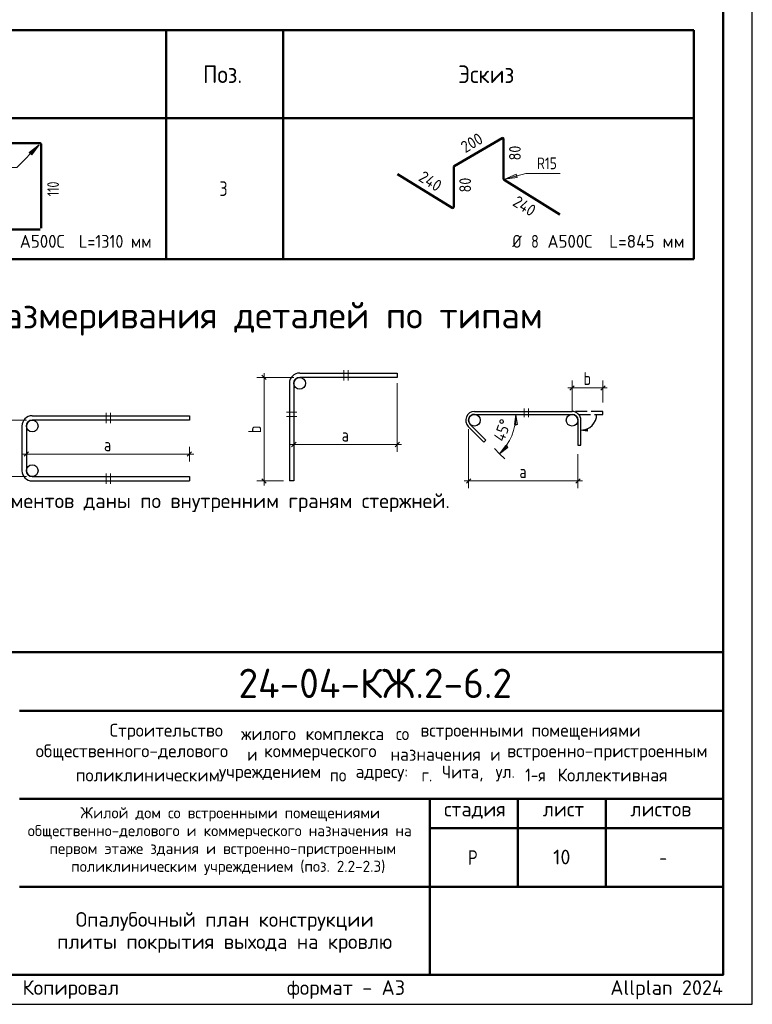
# Model space of a CAD drawing. Header units: millimetres. Extents: x 0 to 50400, y 0 to 35640.
# Tile 7 of 12: x 35405 to 50400, y 0 to 20136. Entities that reach past the tile are written whole.
import ezdxf

# ---------------------------------------------------------------- set-up
doc = ezdxf.new("R2010")
doc.units = ezdxf.units.MM
doc.linetypes.add('______2', pattern=[324, 240, -84])
for name, color, linetype, lineweight in [('Standard', 7, 'Continuous', 25), ('ЖБ Пилон', 7, 'Continuous', 35), ('Надписи', 7, 'Continuous', 25), ('Тени', 7, 'Continuous', 13)]:
    doc.layers.add(name, color=color, linetype=linetype, lineweight=lineweight)
doc.styles.add('ISOCPEUR', font='txt')

msp = doc.modelspace()

# ---------------------------------------------------------------- hatches: boundary and pattern name
at = {"layer": 'Standard', "linetype": 'Continuous', "lineweight": 13, "transparency": 33554687}
for points in [[(35652, 17370), (35805, 17574), (35601, 17421)], [(45566, 16975), (45332, 16876), (45585, 16906)]]:
    msp.add_hatch(color=7, dxfattribs=at).paths.add_polyline_path(points)
at = {"layer": 'Standard', "linetype": 'Continuous', "lineweight": -3, "transparency": 33554687}
msp.add_hatch(color=7, dxfattribs=at).paths.add_polyline_path([(47017, 11724), (46891, 11742), (47017, 11760)], flags=16)

# ---------------------------------------------------------------- linework, layer by layer
at = {"layer": 'Standard', "color": 7, "linetype": 'Continuous', "lineweight": 50, "transparency": 33554687}
for p, q in [((27600, 19921), (38400, 19921)), ((49200, 19921), (27600, 19921)), ((38400, 19921), (49200, 19921)), ((38400, 15241), (38400, 19921)), ((40800, 15241), (40800, 19921)), ((49200, 15241), (49200, 19921)), ((49200, 18121), (27600, 18121)), ((27600, 15241), (49200, 15241)), ((27600, 7200), (49800, 7200)), ((35400, 6000), (49800, 6000)), ((35400, 4200), (49800, 4200)), ((43800, 2400), (43800, 4200)), ((45600, 2400), (45600, 4200)), ((47400, 2400), (47400, 4200)), ((43800, 3600), (49800, 3600)), ((35400, 2400), (49800, 2400)), ((43800, 600), (43800, 2400)), ((43800, 600), (43800, 2400))]:
    msp.add_line(p, q, dxfattribs=at)
at = {"layer": 'Standard', "color": 7, "linetype": 'Continuous', "lineweight": 13, "transparency": 33554687}
for p, q in [((35805, 17574), (35601, 17421)), ((35652, 17370), (35805, 17574)), ((35805, 17574), (35805, 17574)), ((35805, 17574), (35805, 17574)), ((35805, 17574), (35805, 17574)), ((35601, 17421), (35652, 17370)), ((35627, 17395), (35614, 17383)), ((45566, 16975), (45332, 16876)), ((45585, 16906), (45566, 16975)), ((45575, 16940), (45593, 16945)), ((45332, 16876), (45585, 16906)), ((45332, 16876), (45332, 16876)), ((45332, 16876), (45332, 16876)), ((45332, 16876), (45332, 16876)), ((40408, 12820), (40408, 12910)), ((42038, 12970), (42038, 12760)), ((42128, 12760), (42128, 12970)), ((40408, 12820), (40258, 12820)), ((40408, 12820), (40558, 12820)), ((40408, 12820), (41016, 12820)), ((40408, 12820), (40408, 10703)), ((43133, 11449), (43133, 12700)), ((46711, 12605), (46711, 12755)), ((47342, 12605), (47342, 12755)), ((46711, 12605), (46621, 12605)), ((46711, 12605), (46711, 12455)), ((46711, 12605), (46711, 12125)), ((46711, 12605), (47342, 12605)), ((47342, 12605), (47342, 12455)), ((47342, 12605), (47342, 12305)), ((47342, 12605), (47432, 12605)), ((37172, 12097), (37172, 11887)), ((37262, 11887), (37262, 12097)), ((40866, 12108), (41076, 12108)), ((45727, 12005), (45727, 12185)), ((45817, 12185), (45817, 12005)), ((34934, 11947), (35542, 11947)), ((41076, 12018), (40866, 12018)), ((45562, 12065), (45412, 12065)), ((45562, 12065), (45532, 11855)), ((45592, 11855), (45562, 12065)), ((45562, 12065), (45562, 11840)), ((45562, 12065), (45562, 12065)), ((45562, 12065), (45712, 12065)), ((45532, 11855), (45592, 11855)), ((41016, 11449), (41016, 11669)), ((41016, 11449), (41016, 11599)), ((43133, 11449), (43133, 11599)), ((35542, 11252), (35542, 11402)), ((38879, 11252), (38879, 11402)), ((41016, 11449), (40926, 11449)), ((41016, 11449), (41016, 11299)), ((41016, 11449), (43133, 11449)), ((43133, 11449), (43133, 11299)), ((43133, 11449), (43223, 11449)), ((45228, 11260), (45122, 11366)), ((45228, 11260), (45356, 11429)), ((45228, 11260), (45387, 11419)), ((45398, 11387), (45228, 11260)), ((45356, 11429), (45398, 11387)), ((35542, 11252), (35452, 11252)), ((35542, 11252), (35542, 11102)), ((35542, 11252), (38879, 11252)), ((38879, 11252), (38879, 11102)), ((38879, 11252), (38969, 11252)), ((45228, 11260), (45228, 11260)), ((45228, 11260), (45334, 11154)), ((46831, 10703), (46831, 11254)), ((34934, 10793), (35542, 10793)), ((37172, 10853), (37172, 10643)), ((37262, 10643), (37262, 10853)), ((40408, 10703), (40258, 10703)), ((40408, 10703), (40558, 10703)), ((40408, 10703), (40806, 10703)), ((40408, 10703), (40408, 10613)), ((44593, 10703), (44503, 10703)), ((44593, 10703), (44593, 10853)), ((44593, 10703), (44593, 10553)), ((44593, 10703), (46831, 10703)), ((46831, 10703), (46831, 10853)), ((46831, 10703), (46831, 10553)), ((46831, 10703), (46921, 10703))]:
    msp.add_line(p, q, dxfattribs=at)
at = {"layer": 'Standard', "color": 7, "linetype": 'Continuous', "lineweight": 25, "transparency": 33554687}
for p, q in [((40363, 12865), (40453, 12775)), ((40926, 12700), (40926, 10703)), ((41016, 12700), (41016, 10703)), ((46666, 12560), (46756, 12650)), ((47297, 12560), (47387, 12650)), ((44713, 12125), (46711, 12125)), ((44713, 12065), (46711, 12065)), ((35452, 11827), (35452, 10913)), ((35542, 11827), (35542, 10913)), ((40971, 11404), (41061, 11494)), ((43088, 11404), (43178, 11494)), ((35497, 11207), (35587, 11297)), ((38834, 11207), (38924, 11297)), ((35662, 10793), (38879, 10793)), ((35662, 10703), (38879, 10703)), ((38879, 10793), (38879, 10703)), ((40363, 10748), (40453, 10658)), ((41016, 10703), (40926, 10703)), ((44548, 10658), (44638, 10748)), ((46786, 10658), (46876, 10748)), ((49800, 600), (49800, 7200)), ((27600, 600), (49800, 600)), ((27600, 600), (49800, 600)), ((27600, 600), (49800, 600))]:
    msp.add_line(p, q, dxfattribs=at)
at = {"layer": 'Standard', "color": 7, "linetype": '______2', "lineweight": 25, "transparency": 33554687}
for p, q in [((47342, 12125), (46711, 12125)), ((47342, 12065), (47342, 12125)), ((46845, 12065), (47342, 12065))]:
    msp.add_line(p, q, dxfattribs=at)
at = {"layer": 'Standard', "color": 251, "linetype": 'Continuous', "lineweight": -3, "true_color": 0x656565, "transparency": 33554687}
for p, q in [((46891, 11742), (47017, 11760)), ((46891, 11742), (46891, 11742)), ((46891, 11742), (46891, 11742)), ((46891, 11742), (46891, 11742)), ((47017, 11724), (46891, 11742)), ((47017, 11760), (47017, 11724)), ((47017, 11742), (47026, 11742))]:
    msp.add_line(p, q, dxfattribs=at)
at = {"layer": 'Standard', "color": 7, "linetype": 'Continuous', "lineweight": 25, "transparency": 33554687}
msp.add_lwpolyline([(0, 0), (50400, 0), (50400, 35640), (0, 35640), (0, 0)], close=True, dxfattribs=at)
at = {"layer": 'Standard', "color": 7, "linetype": 'Continuous', "lineweight": 50, "transparency": 33554687}
msp.add_lwpolyline([(2400, 35040), (49800, 35040), (49800, 600), (2400, 600), (2400, 35040)], close=True, dxfattribs=at)
at = {"layer": 'Standard', "color": 7, "linetype": 'Continuous', "lineweight": 13, "transparency": 33554687}
for points in [[(34646, 17114), (35346, 17114), (35805, 17574)], [(46466, 16991), (45766, 16991), (45332, 16876)], [(44593, 10703), (44593, 11013), (44593, 11013), (44593, 11765)]]:
    msp.add_lwpolyline(points, dxfattribs=at)
at = {"layer": 'Standard', "color": 7, "linetype": 'Continuous', "lineweight": 25, "transparency": 33554687}
for points in [[(41136, 12910), (43133, 12910), (43133, 12820), (41136, 12820)], [(35662, 12037), (38879, 12037), (38879, 11947), (35662, 11947)], [(46831, 11945), (46831, 11434), (46891, 11434), (46891, 11945)], [(44585, 11818), (44906, 11497), (44949, 11539), (44628, 11860)]]:
    msp.add_lwpolyline(points, dxfattribs=at)
at = {"layer": 'Standard', "color": 9, "linetype": 'Continuous', "lineweight": -3, "true_color": 0xc7c7c7, "transparency": 33554687}
for centre in [(41136, 12700), (35662, 11827), (44713, 11945), (46711, 11945), (35662, 10913)]:
    msp.add_circle(centre, 120, dxfattribs=at)
at = {"layer": 'Standard', "color": 7, "linetype": 'Continuous', "lineweight": 25, "transparency": 33554687}
for centre, radius, start, end in [((41136, 12700), 210, 90, 180), ((41136, 12700), 120, 90, 180), ((44713, 11945), 180, 90, 225), ((46711, 11945), 180, 0, 90), ((35662, 11827), 210, 90, 180), ((35662, 11827), 120, 90, 180), ((44713, 11945), 120, 90, 225), ((46711, 11945), 120, 0, 90), ((35662, 10913), 210, 180, 270), ((35662, 10913), 120, 180, 270)]:
    msp.add_arc(centre, radius, start, end, dxfattribs=at)
at = {"layer": 'Standard', "color": 7, "linetype": 'Continuous', "lineweight": 13, "transparency": 33554687}
msp.add_arc((44423, 12065), 1139, 315, 0, dxfattribs=at)
at = {"layer": 'Standard', "color": 251, "linetype": 'Continuous', "lineweight": -3, "true_color": 0x656565, "transparency": 33554687}
msp.add_arc((46891, 12065), 323, 270, 0, dxfattribs=at)
at = {"layer": 'ЖБ Пилон', "color": 7, "linetype": 'Continuous', "lineweight": 50, "transparency": 33554687}
for p, q in [((32319, 17611), (35822, 17611)), ((35842, 17591), (35842, 15870)), ((35822, 15849), (32319, 15849))]:
    msp.add_line(p, q, dxfattribs=at)
msp.add_arc((35822, 17591), 20.2, 0, 90, dxfattribs=at)
at = {"layer": 'Тени', "color": 7, "linetype": 'Continuous', "lineweight": 50, "transparency": 33554687}
for p, q in [((45277, 17715), (44299, 17142)), ((45310, 16876), (45310, 17696)), ((44288, 17123), (44288, 16305)), ((44254, 16287), (43141, 16979)), ((46457, 16151), (45320, 16858))]:
    msp.add_line(p, q, dxfattribs=at)
for centre, start, end in [((45288, 17696), 0, 120.3378), ((44310, 17123), 120.3378, 180), ((45332, 16876), 180, 238.1335), ((44266, 16305), 238.1335, 0)]:
    msp.add_arc(centre, 22, start, end, dxfattribs=at)

# ---------------------------------------------------------------- texts
at = {"layer": 'Standard', "color": 7, "linetype": 'Continuous', "lineweight": 25, "transparency": 33554687, "attachment_point": 7, "style": 'ISOCPEUR'}
for s, insert, char_height, width in [('\\W0.92;Поз.', (39159, 18841), 360, 1047.58), ('\\W0.94;Эскиз', (44379, 18841), 360, 1411.34), ('\\W0.78;3', (39495, 16531), 300, 326.39), ('\\W0.95;А500С', (35408, 15471), 264, 1101.31), ('\\W0.91;L=1310 мм', (36617, 15471), 264, 1703.21), ('\\W0.83;Ø', (45488, 15471), 264, 374), ('\\W0.78;8', (45873, 15471), 264, 287.25), ('\\W0.95;А500С', (46208, 15471), 264, 1101.31), ('\\W0.97;L=845 мм', (47470, 15471), 264, 1657.89), ('\\W0.78;b', (46947, 12665), 264, 287.23), ('\\W0.78;a', (41996, 11509), 264, 287.23), ('\\W0.78;a', (37131, 11312), 264, 287.23), ('\\W0.78;a', (45633, 10763), 264, 287.23), ('\\W1.00;* - Размеры гнутых элементов даны по внутренним граням стержней. ', (30577, 10066), 300, 13987.13), ('\\W0.98;Строительство ', (37245, 5402), 264, 2820.83), ('\\W0.96;жилого ', (39937, 5402), 264, 1446.12), ('\\W0.97;комплекса ', (41257, 5402), 264, 1975.29), ('\\W0.90;со ', (43105, 5402), 264, 620.97), ('\\W0.98;встроенными ', (43607, 5402), 264, 2398.16), ('\\W0.98;помещениями', (45877, 5402), 264, 2292.21), ('\\W0.99;общественного-делового ', (35733, 4980), 264, 4457.19), ('\\W0.87;и ', (40063, 4980), 264, 457.48), ('\\W0.98;коммерческого ', (40406, 4980), 264, 2714.91), ('\\W0.97;назначения ', (42993, 4980), 264, 2173.24), ('\\W0.87;и ', (45039, 4980), 264, 457.46), ('\\W0.99;встроенно-пристроенным', (45382, 4980), 264, 4298.92), ('\\W0.98;поликлиническим ', (36552, 4557), 264, 3058.06), ('\\W0.98;учреждением ', (39482, 4557), 264, 2397.9), ('\\W0.91;по ', (41752, 4557), 264, 647.69), ('\\W0.96;адресу: ', (42280, 4557), 264, 1472.67), ('\\W0.89;г. ', (43627, 4557), 264, 539.49), ('\\W0.95;Чита, ', (44049, 4557), 264, 1221.07), ('\\W0.92;ул. ', (45145, 4557), 264, 728.23), ('\\W0.86;1-я ', (45752, 4557), 264, 773.52), ('\\W0.98;Коллективная', (46412, 4557), 264, 2450.61), ('\\W0.99;стадия    лист     листов', (44091, 3795), 300, 5247.11), ('\\W0.80;Р', (44580, 2850), 300, 359.84), ('\\W0.78;-', (48495, 2850), 300, 326.39)]:
    msp.add_mtext(s, dxfattribs=dict(at, insert=insert, char_height=char_height, width=width))
at = {"layer": 'Standard', "color": 7, "linetype": 'Continuous', "lineweight": 18, "transparency": 33554687, "attachment_point": 7, "style": 'ISOCPEUR'}
for s, insert, char_height, width in [('\\W0.83;R15', (45990, 17079), 240, 579.73), ('\\W0.99;Жилой дом со встроенными помещениями', (36647, 3741), 228, 6015.25), ('\\W0.99;общественно-делового и коммерческого назначения на', (35570, 3376), 228, 8168.16), ('\\W0.99;первом этаже здания и встроенно-пристроенным', (36015, 3011), 228, 7279.77), ('\\W0.99;поликлиническим учреждением (поз. 2.2-2.3)', (36459, 2646), 228, 6390.3)]:
    msp.add_mtext(s, dxfattribs=dict(at, insert=insert, char_height=char_height, width=width))
at = {"layer": 'Standard', "color": 7, "linetype": 'Continuous', "lineweight": 50, "transparency": 33554687, "attachment_point": 7, "style": 'ISOCPEUR'}
for s, insert, char_height, width in [('\\W0.99;Схема образмеривания деталей по типам', (31828, 13675), 540, 14650.47), ('\\W0.98;24-04-КЖ.2-6.2', (39882, 6262), 600, 6049.91)]:
    msp.add_mtext(s, dxfattribs=dict(at, insert=insert, char_height=char_height, width=width))
at = {"layer": 'Standard', "color": 7, "linetype": 'Continuous', "lineweight": 18, "transparency": 33554687, "insert": (45319, 11490), "char_height": 240, "width": 613.34, "attachment_point": 7, "rotation": 70.1429, "style": 'ISOCPEUR'}
msp.add_mtext('\\W0.91;45%%d', dxfattribs=at)
at = {"layer": 'Standard', "color": 7, "linetype": 'Continuous', "lineweight": 25, "transparency": 33554687, "insert": (40348, 11683), "char_height": 264, "width": 287.25, "attachment_point": 7, "rotation": 90, "style": 'ISOCPEUR'}
msp.add_mtext('\\W0.78;b', dxfattribs=at)
at = {"layer": 'Standard', "color": 7, "linetype": 'Continuous', "lineweight": 25, "transparency": 33554687, "insert": (39600, 1885), "char_height": 300, "width": 6815.25, "attachment_point": 2, "line_spacing_factor": 0.903614}
msp.add_mtext('\\A1;{\\fISOCPEUR|i0|b0;\\H300.000000;\\W1.000000;\\C7;Опалубочный план конструкции}\\P{\\fISOCPEUR|i0|b0;\\H300.000000;\\W1.000000;\\C7;плиты покрытия выхода на кровлю}\\P', dxfattribs=at)
at = {"layer": 'Standard', "color": 8, "linetype": 'Continuous', "lineweight": 13, "transparency": 33554687, "insert": (49800, 297), "char_height": 300, "width": 14099.36, "attachment_point": 6, "style": 'ISOCPEUR'}
msp.add_mtext('\\A1;{\\fISOCPEUR|i0|b0;\\H300.000000;\\W1.000000;\\C8;Копировал                  формат - А3                      Allplan 2024}\\P', dxfattribs=at)
at = {"layer": 'ЖБ Пилон', "color": 7, "linetype": 'Continuous', "lineweight": 18, "transparency": 33554687, "insert": (36209, 16526), "char_height": 240, "width": 496.53, "attachment_point": 7, "rotation": 90, "style": 'ISOCPEUR'}
msp.add_mtext('\\W0.74;110', dxfattribs=at)
at = {"layer": 'Надписи', "color": 7, "linetype": 'Continuous', "lineweight": 13, "transparency": 33554687, "insert": (46500, 3012), "char_height": 300, "width": 472.5, "attachment_point": 5, "style": 'ISOCPEUR'}
msp.add_mtext('\\A1;{\\fISOCPEUR|i0|b0;\\H300.000000;\\W1.000000;\\C7;10}\\P', dxfattribs=at)
at = {"layer": 'Тени', "color": 7, "linetype": 'Continuous', "lineweight": 18, "transparency": 33554687, "char_height": 240, "attachment_point": 7, "style": 'ISOCPEUR'}
for s, insert, width, rotation in [('\\W0.91;200', (44525, 17403), 613.08, 30.3378), ('\\W0.87;80', (45661, 17259), 440.64, 90), ('\\W0.92;240', (43549, 16856), 637.56, 328.1335), ('\\W0.87;80', (44643, 16604), 440.66, 90), ('\\W0.92;240', (45474, 16349), 637.56, 328.1335)]:
    msp.add_mtext(s, dxfattribs=dict(at, insert=insert, width=width, rotation=rotation))

doc.saveas('drawing.dxf')
